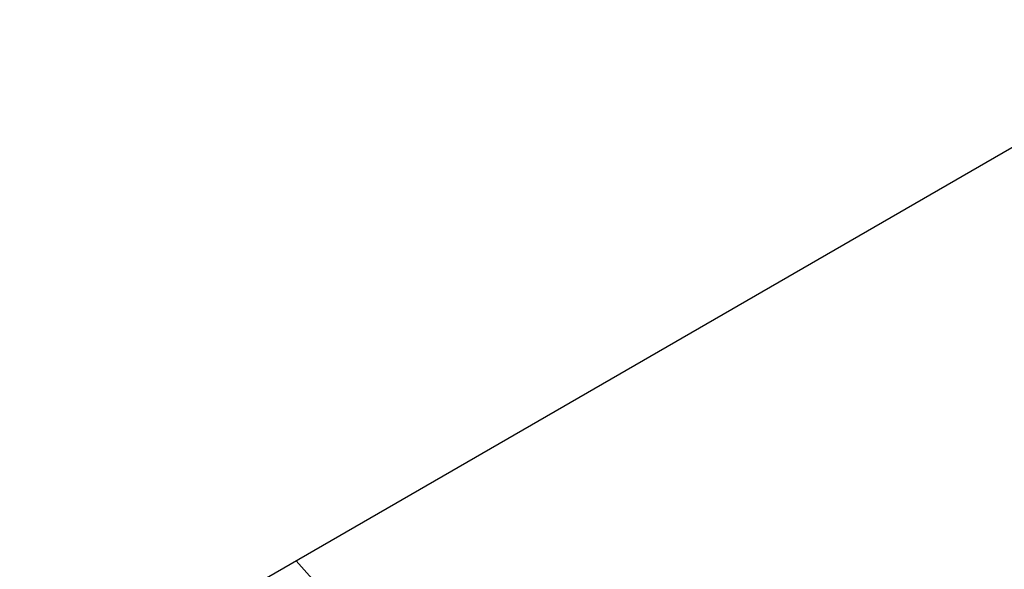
# Paper-space layout '_Isométrica' of a CAD drawing. Header units: millimetres. Extents: x -968 to 537, y -965 to 176.
# Tile 86 of 171: x -632.42 to -629.59, y -524.14 to -522.56. Entities that reach past the tile are written whole.
import ezdxf

# ---------------------------------------------------------------- set-up
doc = ezdxf.new("R2010")
doc.units = ezdxf.units.MM

psp = doc.layouts.new('_Isométrica')

# ---------------------------------------------------------------- linework, layer by layer
at = {"color": 7, "linetype": 'Continuous', "lineweight": 25}
psp.add_line((-634.9646, -526.0418), (-624.5576, -520.034), dxfattribs=at)
at = {"color": 7, "linetype": 'Continuous', "lineweight": 25, "flags": 128}
psp.add_lwpolyline([(-631.6292, -524.1164), (-631.5141, -524.2454), (-629.9926, -525.779), (-628.4024, -527.0765), (-626.7806, -528.1075), (-625.1653, -528.8477), (-623.5944, -529.2798), (-622.1046, -529.3937), (-620.7309, -529.1867), (-619.5055, -528.6637), (-618.4571, -527.837), (-617.6103, -526.7258), (-616.9849, -525.3563), (-616.5956, -523.7605)], dxfattribs=at)
at = {"color": 7, "linetype": 'Continuous', "lineweight": 25}
psp.add_open_spline([(-773.0094, -522.9173), (-772.4502, -524.3615), (-770.8327, -528.539), (-768.0075, -535.4325), (-764.4753, -543.5782), (-760.755, -551.6789), (-756.8547, -559.725), (-752.7782, -567.7067), (-748.5309, -575.6145), (-744.1178, -583.4389), (-739.5442, -591.1704), (-734.8157, -598.7997), (-729.9379, -606.3175), (-724.9168, -613.7147), (-719.7582, -620.9823), (-714.4683, -628.1116), (-709.0534, -635.0938), (-703.5197, -641.9204), (-697.8739, -648.5831), (-692.1224, -655.0737), (-686.272, -661.3842), (-680.3295, -667.5069), (-674.3017, -673.434), (-668.1956, -679.1583), (-662.0181, -684.6724), (-655.7765, -689.9695), (-649.4777, -695.0426), (-643.1291, -699.8853), (-636.7378, -704.4912), (-630.3113, -708.8541), (-623.8569, -712.968), (-617.382, -716.8273), (-610.8943, -720.4264), (-604.4015, -723.7601), (-597.9114, -726.8232), (-591.4321, -729.611), (-584.9718, -732.1189), (-578.5388, -734.3427), (-572.1418, -736.2787), (-565.7894, -737.9234), (-559.4906, -739.2741), (-553.2545, -740.3282), (-547.0902, -741.0842), (-541.007, -741.5408), (-535.0142, -741.6978), (-529.1206, -741.5556), (-523.3351, -741.1153), (-517.6662, -740.3784), (-512.1211, -739.3484), (-506.7089, -738.0248), (-501.4301, -736.4227), (-496.3138, -734.5025), (-492.9278, -733.107), (-491.2918, -732.2751), (-491.2661, -732.262)], degree=3, knots=[0, 0, 0, 0, 0.010481, 0.030317, 0.05015, 0.06998, 0.089808, 0.109633, 0.129458, 0.149282, 0.169105, 0.18893, 0.208755, 0.228581, 0.24841, 0.268242, 0.288076, 0.307915, 0.327759, 0.347607, 0.367461, 0.387322, 0.407189, 0.427063, 0.446945, 0.466835, 0.486732, 0.506639, 0.526553, 0.546475, 0.566404, 0.58634, 0.606282, 0.626227, 0.646173, 0.666118, 0.686056, 0.705984, 0.725897, 0.745789, 0.765652, 0.785481, 0.805267, 0.825002, 0.844681, 0.864296, 0.883842, 0.903317, 0.92272, 0.942052, 0.96132, 0.98053, 0.999693, 1, 1, 1, 1], dxfattribs=at)

doc.saveas('drawing.dxf')
